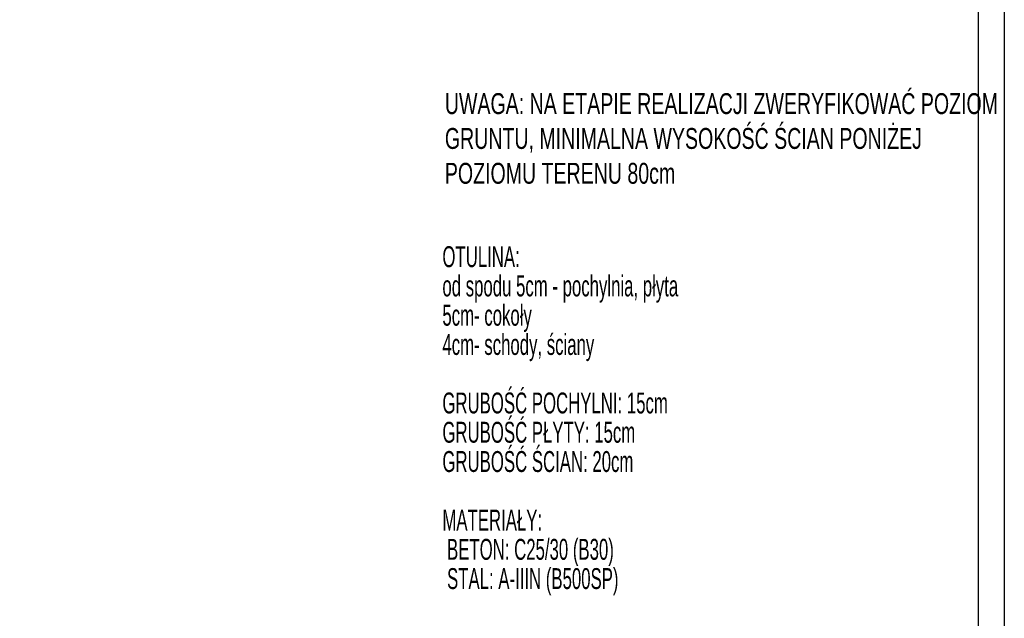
# Model space of a CAD drawing. Header units: millimetres. Extents: x 794 to 22817, y 194 to 7636.
# Tile 11 of 16: x 2423 to 2894, y 843 to 1130. Entities that reach past the tile are written whole.
import ezdxf

# ---------------------------------------------------------------- set-up
doc = ezdxf.new("R2010")
doc.units = ezdxf.units.MM
doc.header["$LTSCALE"] = 25
doc.layers.add('BA_ram', color=2, linetype='Continuous')
doc.layers.add('BA_txg', color=3, linetype='Continuous')
doc.styles.add('BIKTG', font='bikromsw.shx', dxfattribs={"width": 0.8})

msp = doc.modelspace()

# ---------------------------------------------------------------- linework, layer by layer
at = {"layer": 'BA_ram', "color": 1}
msp.add_lwpolyline([(793.78, 556.74), (793.78, 2041.74), (2893.78, 2041.74), (2893.78, 556.74)], close=True, dxfattribs=at)
at = {"layer": 'BA_ram'}
msp.add_lwpolyline([(868.78, 569.24), (868.78, 2029.24), (2881.28, 2029.24), (2881.28, 569.24)], close=True, dxfattribs=at)

# ---------------------------------------------------------------- texts
at = {"layer": 'BA_txg', "insert": (2626.04, 1094.45), "char_height": 10, "width": 272.388, "attachment_point": 1, "style": 'BIKTG'}
msp.add_mtext('{\\W0.7;\\C3;UWAGA: NA ETAPIE REALIZACJI ZWERYFIKOWAĆ POZIOM GRUNTU, MINIMALNA WYSOKOŚĆ ŚCIAN PONIŻEJ POZIOMU TERENU 80cm}', dxfattribs=at)
at = {"layer": 'BA_txg', "insert": (2624.87, 1021.21), "char_height": 10, "width": 391.054, "attachment_point": 1, "line_spacing_factor": 0.84, "style": 'BIKTG'}
msp.add_mtext('{\\W0.6;OTULINA: \\Pod spodu 5cm - pochylnia, płyta\\P5cm- cokoły\\P4cm- schody, ściany\\P\\PGRUBOŚĆ POCHYLNI: 15cm\\P\\Fbikromsw.shx|c1;GRUBOŚĆ PŁYTY: 15cm\\PGRUBOŚĆ ŚCIAN: 20cm\\P\\P\\Fbikromsw.shx|c238;MATERIAŁY:\\P BETON: C2\\Fbikromsw.shx|c1;5/30 (B30) \\P\\Fbikromsw.shx|c238; STAL: A-IIIN (B500SP)}', dxfattribs=at)

doc.saveas('drawing.dxf')
